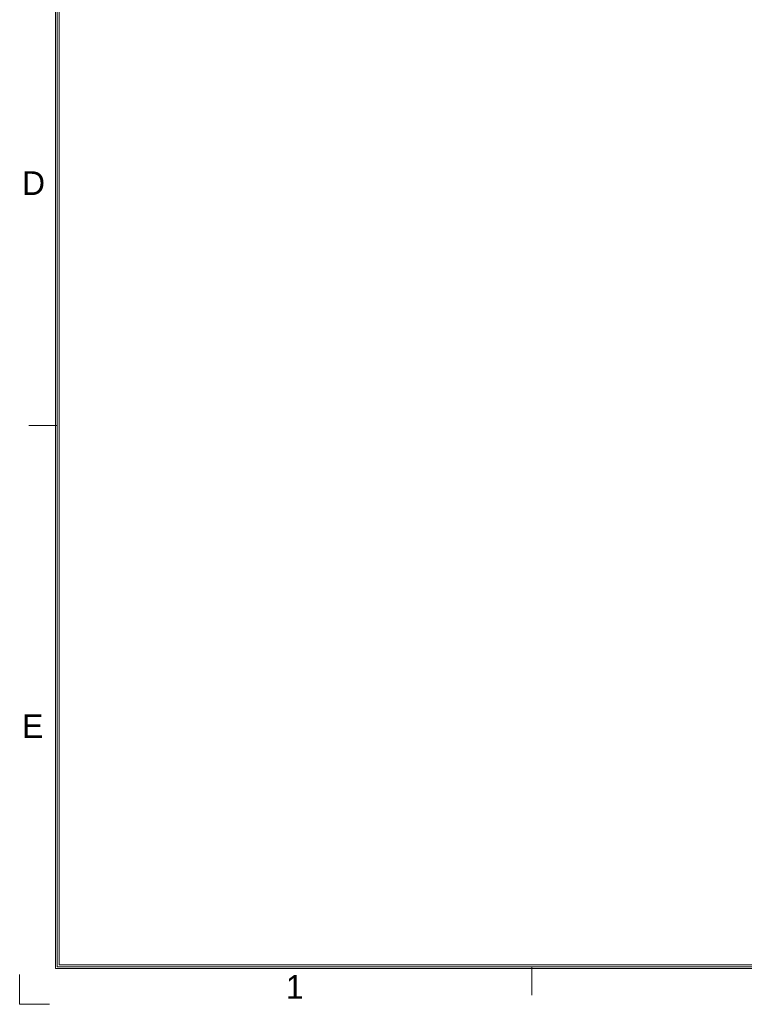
# Model space of a CAD drawing. Header units: millimetres. Extents: x 0 to 427, y 0 to 299.
# Tile 1 of 24: x 0 to 86, y 0 to 117. Entities that reach past the tile are written whole.
import ezdxf
from ezdxf.enums import TextEntityAlignment as Align

# ---------------------------------------------------------------- set-up
doc = ezdxf.new("R2010")
doc.units = ezdxf.units.MM
doc.header["$MEASUREMENT"] = 0
doc.layers.add('细实线层', color=7, linetype='Continuous', lineweight=18)
doc.styles.add('鸿蒙CAD', font='txt')

# ---------------------------------------------------------------- blocks, each defined once
blk = doc.blocks.new('Plastic_A3')
at = {"layer": '细实线层'}
for p, q in [((229.71, 338.7), (229.71, 629.56)), ((229.93, 338.92), (229.93, 629.33)), ((230.16, 339.15), (230.16, 629.11)), ((229.93, 403.33), (226.54, 403.33)), ((648.03, 338.92), (229.93, 338.92)), ((647.81, 339.15), (230.16, 339.15)), ((286.43, 338.92), (286.43, 335.53)), ((225.46, 334.46), (225.46, 337.99)), ((648.26, 338.7), (229.71, 338.7)), ((225.46, 334.46), (229, 334.46))]:
    blk.add_line(p, q, dxfattribs=at)
at = {"layer": '细实线层', "style": '鸿蒙CAD'}
for s, p in [('D', (225.76, 430.79)), ('E', (225.76, 366.16)), ('1', (257.15, 335.11))]:
    blk.add_text(s, height=2.82, dxfattribs=at).set_placement(p)
for tag, p in [('V1.0', (231.67, 610.16)), ('XXXN', (538.26, 343))]:
    blk.add_attdef(tag, p, '', height=2.5, dxfattribs=at)
for tag, height, p in [('XXXE', 2.5, (540.24, 365.07)), ('XXXC', 2.5, (573.27, 365.07)), ('XXXA', 2, (624.03, 365.07)), ('XXXG', 2.5, (497.76, 358.07)), ('mm', 2.5, (540.24, 358.07)), ('XXXD', 2.5, (573.27, 358.07)), ('XXXB', 2.5, (624.03, 358.07)), ('XXXK', 2, (514.01, 357.04)), ('XXXM', 2.5, (501.13, 341.19))]:
    blk.add_attdef(tag, text='', height=height, dxfattribs=at).set_placement(p, align=Align.CENTER)
blk.add_attdef('XXXJ', text='', height=2.5, dxfattribs=at).set_placement((503.31, 352.09), align=Align.MIDDLE_RIGHT)

msp = doc.modelspace()

# ---------------------------------------------------------------- block references
at = {"layer": '细实线层'}
msp.add_blockref('Plastic_A3', (-225.48, -334.35), dxfattribs=at)

doc.saveas('drawing.dxf')
